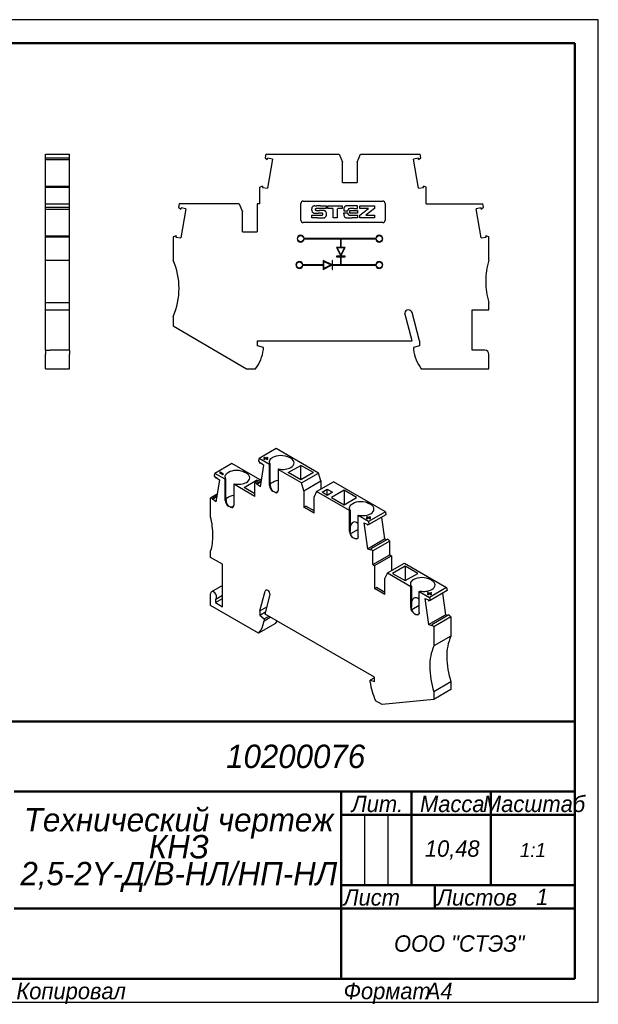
# Model space of a CAD drawing. Header units: millimetres. Extents: x 0 to 297, y 0 to 210.
# Tile 2 of 2: x 173 to 297, y 0 to 210. Entities that reach past the tile are written whole.
import ezdxf

# ---------------------------------------------------------------- set-up
doc = ezdxf.new("R2010")
doc.units = ezdxf.units.MM

# ---------------------------------------------------------------- blocks, each defined once
blk = doc.blocks.new('_FR1Страница_1')
at = {"color": 7, "linetype": 'Continuous', "lineweight": 25}
for p, q in [((297, 210), (0, 210)), ((297, 0), (297, 210)), ((247, 40), (247, 25)), ((252, 40), (252, 25)), ((242, 20), (292, 20)), ((262, 20), (262, 20)), ((0, 0), (297, 0))]:
    blk.add_line(p, q, dxfattribs=at)
at = {"color": 7, "linetype": 'Continuous', "lineweight": 50}
for p, q in [((20, 205), (292, 205)), ((292, 205), (292, 5)), ((107, 60), (292, 60)), ((172, 45), (292, 45)), ((242, 45), (242, 5)), ((257, 45), (257, 25)), ((274, 45), (274, 25)), ((242, 40), (292, 40)), ((242, 25), (292, 25)), ((262, 25), (262, 20)), ((172, 20), (292, 20)), ((292, 5), (20, 5))]:
    blk.add_line(p, q, dxfattribs=at)
at = {"color": 7}
for s, insert, char_height, width, attachment_point in [('\\pl0.5;{\\fT-FLEX Type A|b0|i1;\\l\\C250;10200076 \\P}', (232, 52.5), 5, 122.5, 5), ('\\pl0.5;{\\fT-FLEX Type A|b0|i1;\\l\\C250;Масштаб\\P}', (283, 44.125), 3.5, 19.75, 2), ('\\pl0.5;{\\fT-FLEX Type A|b0|i1;\\l\\C250;Лит.\\P}', (249.5, 44.125), 3.5, 16.75, 2), ('\\pl0.5;{\\fT-FLEX Type A|b0|i1;\\l\\C250;Масса\\P}', (265.5, 44.125), 3.5, 18.75, 2), ('\\pl0.5;{\\fT-FLEX Type A|b0|i1;\\l\\C250;10,48\\P}', (265.5, 32.5), 3.5, 18.75, 5), ('{\\fT-FLEX Type A|b0|i1;\\l\\C250;1:1\\P}', (283, 32.5), 3, 19.5, 5), ('\\pl0.5;{\\fT-FLEX Type A|b0|i1;\\l\\C250;\\H0.857143x;\\P}', (283, 32.5), 3.5, 19.75, 5), ('\\pl0.5;{\\fT-FLEX Type A|b0|i1;\\l\\C250;Лист\\P}', (242, 24.125), 3.5, 11.75, 1), ('\\pl0.5;{\\fT-FLEX Type A|b0|i1;\\l\\C250;\\H0.857143x;\\P}', (257, 24.125), 3.5, 11.75, 2), ('\\pl0.5;{\\fT-FLEX Type A|b0|i1;\\l\\C250;Листов\\P}', (262, 24.125), 3.5, 17.75, 1), ('{\\fT-FLEX Type A|b0|i1;\\l\\C250;1\\P}', (285, 22.5), 3.5, 15.75, 5), ('\\pl0.5;{\\fT-FLEX Type A|b0|i1;\\l\\C250;\\H0.857143x;\\P}', (285, 24.125), 3.5, 15.75, 2), ('{\\fT-FLEX Type A|b0|i1;\\l\\C250;\\P}', (257, 22.5), 3.5, 11.75, 5), ('{\\fT-FLEX Type A|b0|i1;\\l\\C250;}', (207, 20), 3, 71.5, 5), ('\\pl0.5;{\\fT-FLEX Type A|b0|i1;\\l\\C250;ООО "СТЭЗ"\\P}', (267, 12.5), 3.5, 51.75, 5), ('\\pl0.5;{\\fT-FLEX Type A|b0|i1;\\l\\C250;Копировал\\P}', (172, 4.125), 3.5, 23.566, 1), ('\\pl0.5;{\\fT-FLEX Type A|b0|i1;\\l\\C250;\\P}', (193.816, 4.125), 3.5, 40.967, 1), ('\\pl0.5;{\\fT-FLEX Type A|b0|i1;\\l\\C250;Формат\\P}', (242, 4.125), 3.5, 18.675, 1), ('\\pl0.5;{\\fT-FLEX Type A|b0|i1;\\l\\C250;\\P}', (258.925, 4.125), 3.5, 9.825, 1), ('{\\fT-FLEX Type A|b0|i1;\\l\\C250;A4\\P}', (262.962, 4.125), 3.5, 9.825, 2)]:
    blk.add_mtext(s, dxfattribs=dict(at, insert=insert, char_height=char_height, width=width, attachment_point=attachment_point))
at = {"color": 7, "insert": (207, 32.5), "char_height": 5, "width": 72.5, "attachment_point": 5, "line_spacing_factor": 0.69}
blk.add_mtext('\\pl0.5;{\\fT-FLEX Type A|b0|i1;\\l\\C250;Технический чертеж КНЗ 2,5-2Y-Д/В-НЛ/НП-НЛ\\P}', dxfattribs=at)
blk = doc.blocks.new('Страница_1')
at = {"color": 7, "linetype": 'Continuous', "lineweight": 30}
for p, q in [((178.704, 181.223), (183.854, 181.223)), ((178.704, 180.496), (178.704, 181.223)), ((183.854, 180.496), (183.854, 181.223)), ((225.845, 181.223), (225.716, 180.496)), ((225.845, 181.223), (241.53, 181.223)), ((241.53, 181.223), (242.249, 179.523)), ((245.399, 179.523), (246.117, 181.223)), ((246.117, 181.223), (258.903, 181.223)), ((259.031, 180.496), (258.903, 181.223)), ((178.704, 180.496), (183.854, 180.496)), ((178.704, 180.103), (178.704, 180.496)), ((178.704, 180.103), (183.854, 180.103)), ((178.704, 174.414), (178.704, 180.099)), ((183.854, 180.103), (183.854, 180.496)), ((183.854, 174.414), (183.854, 180.099)), ((225.716, 180.496), (226.185, 180.103)), ((226.232, 180.371), (226.185, 180.103)), ((227.286, 180.185), (226.188, 173.956)), ((227.286, 180.185), (226.232, 180.371)), ((242.249, 175.223), (242.249, 179.523)), ((245.399, 179.523), (245.399, 175.223)), ((258.515, 180.371), (257.461, 180.185)), ((258.559, 173.956), (257.461, 180.185)), ((258.562, 180.103), (258.515, 180.371)), ((258.562, 180.103), (259.031, 180.496)), ((242.249, 175.223), (245.399, 175.223)), ((178.704, 174.18), (178.704, 174.41)), ((178.704, 174.41), (183.854, 174.41)), ((178.704, 170.623), (178.704, 174.18)), ((178.704, 174.18), (183.854, 174.18)), ((183.854, 174.18), (183.854, 174.41)), ((183.854, 170.623), (183.854, 174.18)), ((225.181, 174.41), (224.549, 174.18)), ((224.549, 170.623), (224.549, 174.18)), ((225.181, 174.41), (225.134, 174.142)), ((225.134, 174.142), (226.188, 173.956)), ((258.559, 173.956), (259.613, 174.142)), ((259.613, 174.142), (259.566, 174.41)), ((260.199, 174.18), (259.566, 174.41)), ((260.199, 170.623), (260.199, 174.18)), ((178.704, 169.896), (178.704, 170.623)), ((178.704, 170.623), (183.854, 170.623)), ((183.854, 169.896), (183.854, 170.623)), ((207.345, 170.623), (207.216, 169.896)), ((220.13, 170.623), (207.345, 170.623)), ((220.13, 170.623), (220.849, 168.923)), ((223.999, 170.623), (223.999, 164.623)), ((224.549, 170.623), (223.999, 170.623)), ((233.373, 167.121), (233.374, 170.723)), ((233.874, 171.223), (250.874, 171.223)), ((251.374, 170.723), (251.373, 167.121)), ((260.199, 170.623), (272.303, 170.623)), ((272.431, 169.896), (272.303, 170.623)), ((178.704, 169.503), (178.704, 169.896)), ((178.704, 169.896), (183.854, 169.896)), ((178.704, 169.503), (183.854, 169.503)), ((178.704, 163.814), (178.704, 169.499)), ((183.854, 169.503), (183.854, 169.896)), ((183.854, 163.814), (183.854, 169.499)), ((207.216, 169.896), (207.685, 169.503)), ((207.732, 169.771), (207.685, 169.503)), ((208.786, 169.585), (207.688, 163.356)), ((208.786, 169.585), (207.732, 169.771)), ((220.849, 164.623), (220.849, 168.923)), ((236.341, 170.22), (236.691, 170.221)), ((237.95, 168.628), (237.148, 168.631)), ((237.543, 170.222), (238.74, 170.223)), ((238.74, 169.617), (237.648, 169.615)), ((237.98, 168.613), (237.95, 168.628)), ((238.74, 170.223), (238.74, 169.617)), ((239.131, 169.616), (239.131, 170.223)), ((239.131, 170.223), (242.223, 170.223)), ((239.609, 169.616), (239.131, 169.616)), ((240.283, 167.621), (240.283, 168.509)), ((241.151, 168.55), (241.151, 167.621)), ((242.223, 169.617), (241.741, 169.615)), ((242.223, 170.223), (242.223, 169.617)), ((242.553, 169.365), (242.55, 169.129)), ((242.55, 169.129), (242.681, 169.125)), ((242.55, 168.705), (243.411, 168.705)), ((242.553, 168.481), (242.55, 168.705)), ((243.112, 169.121), (243.41, 169.121)), ((243.41, 169.121), (243.414, 169.196)), ((243.411, 168.705), (243.414, 168.645)), ((243.838, 168.637), (243.842, 168.833)), ((245.451, 168.637), (243.838, 168.637)), ((243.846, 169.195), (245.451, 169.195)), ((243.846, 169.112), (243.846, 169.195)), ((245.451, 170.223), (244.334, 170.223)), ((244.668, 169.616), (245.451, 169.616)), ((245.451, 169.616), (245.451, 170.223)), ((245.451, 169.195), (245.451, 168.637)), ((246.002, 169.616), (246.002, 170.223)), ((246.002, 170.223), (249.125, 170.223)), ((246.925, 169.616), (246.002, 169.616)), ((246.002, 168.238), (246.925, 168.923)), ((249.122, 169.607), (247.276, 168.238)), ((247.846, 169.613), (247.577, 169.615)), ((247.577, 169.407), (247.847, 169.609)), ((249.125, 170.223), (249.122, 169.607)), ((271.915, 169.771), (270.861, 169.585)), ((271.959, 163.356), (270.861, 169.585)), ((271.962, 169.503), (271.915, 169.771)), ((271.962, 169.503), (272.431, 169.896)), ((250.873, 166.621), (233.873, 166.621)), ((235.711, 168.234), (237.944, 168.238)), ((235.711, 167.621), (235.711, 168.234)), ((236.896, 167.621), (235.711, 167.621)), ((237.944, 168.238), (237.98, 168.255)), ((241.151, 167.621), (240.283, 167.621)), ((245.451, 167.621), (244.367, 167.621)), ((244.597, 168.236), (245.451, 168.234)), ((245.451, 168.234), (245.451, 167.621)), ((246.002, 167.621), (246.002, 168.238)), ((249.125, 167.621), (246.002, 167.621)), ((247.276, 168.238), (249.125, 168.234)), ((249.125, 168.234), (249.125, 167.621)), ((220.849, 164.623), (223.999, 164.623)), ((178.704, 163.81), (183.854, 163.81)), ((178.704, 163.58), (178.704, 163.81)), ((178.704, 163.58), (183.854, 163.58)), ((178.704, 158.573), (178.704, 163.58)), ((183.854, 163.58), (183.854, 163.81)), ((183.854, 158.573), (183.854, 163.58)), ((206.681, 163.81), (206.049, 163.58)), ((206.049, 163.58), (206.049, 158.573)), ((206.681, 163.81), (206.634, 163.542)), ((206.634, 163.542), (207.688, 163.356)), ((249.375, 163.241), (234.062, 163.241)), ((234.062, 163.141), (241.862, 163.141)), ((241.862, 163.141), (241.862, 161.316)), ((241.962, 163.141), (249.375, 163.141)), ((241.962, 161.316), (241.962, 163.141)), ((271.959, 163.356), (273.013, 163.542)), ((273.599, 163.58), (272.966, 163.81)), ((273.013, 163.542), (272.966, 163.81)), ((273.599, 158.573), (273.599, 163.58)), ((240.974, 161.316), (241.839, 159.586)), ((241.862, 161.316), (240.974, 161.316)), ((242.687, 161.216), (241.136, 161.216)), ((241.136, 161.216), (241.912, 159.665)), ((241.912, 159.665), (242.687, 161.216)), ((242.849, 161.316), (241.962, 161.316)), ((241.984, 159.586), (242.849, 161.316)), ((178.704, 154.073), (178.704, 158.573)), ((178.704, 158.573), (183.854, 158.573)), ((183.854, 154.073), (183.854, 158.573)), ((238.162, 158.503), (238.162, 157.616)), ((239.892, 157.638), (238.162, 158.503)), ((238.262, 156.79), (238.262, 158.342)), ((238.262, 158.342), (239.813, 157.566)), ((240.037, 158.503), (240.037, 157.728)), ((240.137, 158.503), (240.037, 158.503)), ((240.137, 157.616), (240.137, 158.503)), ((241.75, 159.441), (240.974, 159.441)), ((240.974, 159.441), (240.974, 159.341)), ((240.974, 159.341), (241.862, 159.341)), ((241.862, 159.341), (241.862, 157.616)), ((241.962, 159.341), (242.849, 159.341)), ((241.962, 157.616), (241.962, 159.341)), ((242.849, 159.441), (242.073, 159.441)), ((242.849, 159.341), (242.849, 159.441)), ((238.162, 157.616), (233.812, 157.616)), ((233.812, 157.516), (238.162, 157.516)), ((238.162, 157.516), (238.162, 156.628)), ((238.162, 156.628), (239.892, 157.494)), ((239.813, 157.566), (238.262, 156.79)), ((240.037, 157.404), (240.037, 156.628)), ((240.037, 156.628), (240.137, 156.628)), ((241.862, 157.616), (240.137, 157.616)), ((240.137, 157.516), (249.375, 157.516)), ((240.137, 156.628), (240.137, 157.516)), ((249.375, 157.616), (241.962, 157.616)), ((178.704, 149.573), (178.704, 154.073)), ((183.854, 149.573), (183.854, 154.073)), ((178.704, 149.573), (183.854, 149.573)), ((178.704, 147.973), (178.704, 149.573)), ((183.854, 147.973), (183.854, 149.573)), ((273.599, 147.973), (273.599, 149.573)), ((178.704, 139.373), (178.704, 147.973)), ((178.704, 147.973), (183.854, 147.973)), ((183.854, 139.378), (183.854, 147.973)), ((258.749, 141.373), (257.139, 147.38)), ((269.999, 147.973), (273.599, 147.973)), ((269.999, 139.373), (269.999, 147.973)), ((206.049, 146.573), (206.049, 144.573)), ((257.149, 141.373), (255.571, 147.261)), ((206.049, 144.573), (221.704, 135.373)), ((224.049, 140.273), (224.049, 141.373)), ((224.049, 141.373), (257.149, 141.373)), ((258.749, 141.373), (258.749, 140.273)), ((178.704, 139.373), (178.704, 138.473)), ((178.704, 139.373), (179.704, 139.373)), ((183.854, 139.373), (179.706, 139.373)), ((183.854, 139.373), (183.854, 138.473)), ((225.349, 139.925), (224.049, 140.273)), ((225.349, 139.473), (225.349, 139.925)), ((258.749, 140.273), (257.449, 139.925)), ((257.449, 139.925), (257.449, 139.473)), ((272.699, 139.373), (269.999, 139.373)), ((178.704, 135.373), (178.704, 138.473)), ((183.854, 135.373), (183.854, 138.473)), ((273.599, 135.373), (273.599, 138.473)), ((178.704, 135.373), (183.854, 135.373)), ((221.704, 135.373), (223.69, 135.373)), ((259.107, 135.373), (273.599, 135.373)), ((228.093, 118.313), (224.452, 116.211)), ((237.134, 113.093), (228.093, 118.313)), ((224.361, 115.669), (224.452, 116.211)), ((226.664, 114.933), (224.452, 116.211)), ((225.442, 116.374), (225.583, 116.455)), ((225.724, 116.211), (225.442, 116.374)), ((225.442, 116.047), (225.724, 116.211)), ((225.583, 115.966), (225.442, 116.047)), ((225.512, 116.333), (225.583, 116.374)), ((225.512, 116.006), (225.724, 116.129)), ((225.583, 116.455), (225.866, 116.292)), ((225.583, 116.374), (225.583, 116.455)), ((225.583, 116.374), (225.866, 116.211)), ((225.866, 116.129), (225.583, 115.966)), ((225.724, 116.129), (225.724, 116.211)), ((225.866, 116.292), (226.149, 116.455)), ((225.866, 116.211), (226.149, 116.374)), ((225.866, 116.211), (225.866, 116.292)), ((226.149, 115.966), (225.866, 116.129)), ((226.29, 116.374), (226.007, 116.211)), ((226.007, 116.129), (226.007, 116.211)), ((226.007, 116.211), (226.29, 116.047)), ((226.007, 116.129), (226.219, 116.006)), ((226.149, 116.455), (226.29, 116.374)), ((226.149, 116.374), (226.149, 116.455)), ((226.149, 116.374), (226.219, 116.333)), ((226.29, 116.047), (226.149, 115.966)), ((231.19, 116.239), (230.765, 116.484)), ((218.618, 115.129), (214.976, 113.026)), ((224.662, 111.639), (218.618, 115.129)), ((224.692, 115.156), (224.361, 115.669)), ((224.692, 115.156), (224.726, 115.356)), ((224.859, 115.252), (224.692, 115.156)), ((224.694, 110.137), (225.471, 114.774)), ((224.726, 115.356), (225.471, 114.774)), ((226.818, 115.022), (226.664, 114.933)), ((226.664, 110.442), (226.664, 114.933)), ((226.818, 110.531), (226.818, 115.022)), ((228.503, 113.872), (228.657, 113.961)), ((228.503, 113.872), (228.503, 109.381)), ((233.492, 110.991), (228.503, 113.872)), ((230.677, 113.188), (233.364, 114.739)), ((236.051, 113.188), (233.364, 114.739)), ((233.364, 111.636), (233.364, 114.739)), ((214.886, 112.485), (214.976, 113.026)), ((215.217, 111.972), (214.886, 112.485)), ((217.189, 111.749), (214.976, 113.026)), ((215.217, 111.972), (215.251, 112.172)), ((215.383, 112.068), (215.217, 111.972)), ((215.219, 106.952), (215.996, 111.59)), ((215.251, 112.172), (215.996, 111.59)), ((216.108, 113.271), (215.966, 113.189)), ((215.966, 113.189), (216.673, 112.781)), ((216.108, 113.189), (216.037, 113.149)), ((216.815, 112.863), (216.108, 113.271)), ((216.108, 113.189), (216.108, 113.271)), ((216.744, 112.822), (216.108, 113.189)), ((216.673, 112.781), (216.815, 112.863)), ((217.343, 111.838), (217.189, 111.749)), ((217.189, 107.258), (217.189, 111.749)), ((217.343, 107.347), (217.343, 111.838)), ((221.202, 110.003), (223.889, 111.555)), ((221.714, 113.055), (221.29, 113.3)), ((224.976, 111.821), (223.535, 110.988)), ((223.889, 111.193), (223.889, 111.555)), ((224.202, 111.374), (223.889, 111.555)), ((233.364, 111.636), (230.677, 113.188)), ((236.051, 113.188), (233.364, 111.636)), ((233.492, 110.991), (237.134, 113.093)), ((237.642, 111.412), (237.134, 113.093)), ((219.027, 110.687), (219.182, 110.776)), ((223.535, 108.085), (219.027, 110.687)), ((219.027, 110.687), (219.027, 106.197)), ((223.535, 108.656), (221.202, 110.003)), ((223.535, 110.988), (223.983, 110.918)), ((223.535, 108.085), (223.535, 110.988)), ((223.949, 110.719), (224.882, 111.257)), ((223.949, 110.719), (223.983, 110.918)), ((224.694, 110.137), (223.949, 110.719)), ((224.915, 111.457), (223.983, 110.918)), ((234, 109.309), (233.492, 110.991)), ((234, 109.309), (237.642, 111.412)), ((236.736, 109.118), (240.377, 111.221)), ((237.642, 111.412), (237.642, 109.641)), ((237.886, 108.983), (239.021, 109.638)), ((239.021, 109.638), (240.156, 108.983)), ((239.021, 108.328), (239.021, 109.638)), ((251.469, 104.817), (240.377, 111.221)), ((215.501, 108.636), (214.06, 107.804)), ((214.06, 107.804), (214.507, 107.734)), ((214.06, 103.716), (214.06, 107.804)), ((214.474, 107.534), (215.407, 108.073)), ((214.474, 107.534), (214.507, 107.734)), ((215.219, 106.952), (214.474, 107.534)), ((215.44, 108.272), (214.507, 107.734)), ((227.796, 108.973), (227.371, 109.218)), ((234, 109.309), (234, 105.799)), ((236.736, 109.118), (236.228, 108.023)), ((236.228, 104.513), (236.228, 108.023)), ((243.776, 105.053), (236.736, 109.118)), ((239.021, 108.328), (237.886, 108.983)), ((240.156, 108.983), (239.021, 108.328)), ((242.592, 109.412), (239.905, 107.86)), ((239.905, 107.86), (242.592, 106.309)), ((245.279, 107.86), (242.592, 109.412)), ((242.592, 109.412), (242.592, 106.312)), ((242.592, 106.309), (245.279, 107.86)), ((218.32, 105.788), (217.896, 106.033)), ((234, 105.799), (234.407, 106.033)), ((236.228, 104.513), (234, 105.799)), ((236.228, 104.982), (234.407, 106.033)), ((248.302, 106.36), (247.877, 106.605)), ((243.93, 105.143), (243.776, 105.053)), ((243.776, 100.563), (243.776, 105.053)), ((243.93, 105.143), (243.93, 100.652)), ((245.615, 103.992), (245.769, 104.081)), ((245.615, 99.501), (245.615, 103.992)), ((247.827, 102.715), (245.615, 103.992)), ((247.403, 103.694), (247.544, 103.776)), ((247.686, 103.531), (247.403, 103.694)), ((247.403, 103.368), (247.686, 103.531)), ((247.544, 103.286), (247.403, 103.368)), ((247.474, 103.654), (247.544, 103.694)), ((247.474, 103.327), (247.686, 103.449)), ((247.544, 103.694), (247.544, 103.776)), ((247.544, 103.776), (247.827, 103.613)), ((247.544, 103.694), (247.827, 103.531)), ((247.827, 103.449), (247.544, 103.286)), ((247.686, 103.449), (247.686, 103.531)), ((251.469, 104.817), (247.827, 102.715)), ((247.827, 103.613), (248.11, 103.776)), ((247.827, 103.531), (248.11, 103.694)), ((247.827, 103.531), (247.827, 103.613)), ((248.11, 103.286), (247.827, 103.449)), ((251.559, 104.171), (247.918, 102.068)), ((248.251, 103.694), (247.969, 103.531)), ((247.969, 103.449), (247.969, 103.531)), ((247.969, 103.531), (248.251, 103.368)), ((247.969, 103.449), (248.181, 103.327)), ((248.11, 103.776), (248.251, 103.694)), ((248.11, 103.694), (248.11, 103.776)), ((248.11, 103.694), (248.181, 103.654)), ((248.251, 103.368), (248.11, 103.286)), ((250.583, 103.607), (251.226, 99.024)), ((251.469, 104.817), (251.559, 104.171)), ((246.808, 102.455), (247.584, 96.921)), ((246.808, 102.455), (247.553, 102.177)), ((247.553, 102.177), (247.586, 101.939)), ((247.918, 102.068), (247.586, 101.939)), ((247.827, 102.715), (247.918, 102.068)), ((245.615, 101.015), (244.012, 100.09)), ((244.483, 99.338), (244.908, 99.093)), ((247.584, 96.921), (251.226, 99.024)), ((251.938, 98.983), (248.296, 96.881)), ((251.7, 98.846), (251.226, 99.024)), ((251.938, 98.983), (252.385, 98.537)), ((248.33, 96.643), (247.584, 96.921)), ((248.296, 96.881), (248.33, 96.643)), ((248.296, 96.881), (248.744, 96.434)), ((252.385, 98.537), (248.744, 96.434)), ((252.385, 95.633), (252.385, 98.537)), ((214.06, 95.062), (214.06, 96.368)), ((216.606, 93.592), (214.06, 95.062)), ((248.744, 93.531), (248.744, 96.434)), ((248.744, 93.531), (252.385, 95.633)), ((249.132, 93.306), (252.774, 95.409)), ((252.385, 95.633), (252.774, 95.409)), ((252.774, 95.409), (252.774, 92.25)), ((216.606, 84.529), (216.606, 93.592)), ((248.744, 93.531), (249.132, 93.306)), ((249.132, 93.306), (249.132, 88.407)), ((251.868, 91.727), (255.51, 93.829)), ((255.673, 93.204), (252.986, 91.653)), ((255.51, 93.829), (264.55, 88.61)), ((255.673, 93.204), (255.673, 90.101)), ((258.36, 91.653), (255.673, 93.204)), ((251.868, 91.727), (251.36, 90.632)), ((251.36, 87.121), (251.36, 90.632)), ((251.868, 91.727), (256.858, 88.846)), ((252.986, 91.653), (255.673, 90.101)), ((255.673, 90.101), (258.36, 91.653)), ((216.606, 89.079), (214.246, 87.717)), ((249.132, 88.407), (249.539, 88.642)), ((251.36, 87.121), (249.132, 88.407)), ((251.36, 87.591), (249.539, 88.642)), ((257.012, 88.935), (256.858, 88.846)), ((256.858, 84.355), (256.858, 88.846)), ((257.012, 88.935), (257.012, 84.444)), ((264.55, 88.61), (260.909, 86.507)), ((261.383, 90.152), (260.959, 90.397)), ((264.55, 88.61), (264.641, 87.963)), ((214.06, 84.774), (214.06, 87.305)), ((215.146, 86.158), (216.606, 87.001)), ((224.561, 83.61), (225.699, 87.858)), ((225.692, 82.957), (226.807, 87.12)), ((258.696, 87.785), (258.85, 87.874)), ((258.696, 83.294), (258.696, 87.785)), ((258.696, 87.785), (260.909, 86.507)), ((260.484, 87.487), (260.626, 87.569)), ((260.767, 87.324), (260.484, 87.487)), ((260.484, 87.16), (260.767, 87.324)), ((260.626, 87.079), (260.484, 87.16)), ((260.555, 87.446), (260.626, 87.487)), ((260.555, 87.12), (260.767, 87.242)), ((260.626, 87.487), (260.626, 87.569)), ((260.626, 87.569), (260.909, 87.405)), ((260.626, 87.487), (260.909, 87.324)), ((260.909, 87.242), (260.626, 87.079)), ((260.767, 87.242), (260.767, 87.324)), ((260.909, 87.405), (261.191, 87.569)), ((260.909, 87.324), (261.191, 87.487)), ((260.909, 87.324), (260.909, 87.405)), ((261.191, 87.079), (260.909, 87.242)), ((260.909, 86.507), (260.999, 85.861)), ((264.641, 87.963), (260.999, 85.861)), ((261.333, 87.487), (261.05, 87.324)), ((261.05, 87.242), (261.05, 87.324)), ((261.05, 87.324), (261.333, 87.16)), ((261.05, 87.242), (261.262, 87.12)), ((261.191, 87.569), (261.333, 87.487)), ((261.191, 87.487), (261.191, 87.569)), ((261.191, 87.487), (261.262, 87.446)), ((261.333, 87.16), (261.191, 87.079)), ((263.664, 87.4), (264.308, 82.816)), ((224.307, 78.858), (214.06, 84.774)), ((215.121, 85.386), (216.606, 86.243)), ((215.121, 86.145), (215.121, 85.386)), ((215.121, 85.386), (216.606, 84.529)), ((224.561, 83.61), (226.106, 84.503)), ((258.696, 84.808), (257.094, 83.883)), ((259.889, 86.248), (260.634, 85.969)), ((259.889, 86.248), (260.666, 80.714)), ((260.634, 85.969), (260.668, 85.731)), ((260.999, 85.861), (260.668, 85.731)), ((224.561, 83.61), (224.561, 82.712)), ((224.561, 82.712), (225.821, 83.44)), ((224.561, 82.712), (225.48, 81.897)), ((225.48, 81.897), (226.504, 82.488)), ((225.48, 81.528), (226.823, 82.304)), ((249.097, 69.444), (225.692, 82.957)), ((257.565, 83.131), (257.989, 82.886)), ((260.666, 80.714), (264.308, 82.816)), ((265.019, 82.776), (261.378, 80.673)), ((265.467, 82.329), (261.825, 80.227)), ((264.782, 82.639), (264.308, 82.816)), ((265.019, 82.776), (265.467, 82.329)), ((265.467, 82.329), (265.467, 78.242)), ((227.948, 80.96), (224.307, 78.858)), ((225.48, 81.897), (225.48, 81.528)), ((261.411, 80.435), (260.666, 80.714)), ((261.378, 80.673), (261.825, 80.227)), ((261.378, 80.673), (261.411, 80.435)), ((261.825, 80.227), (261.825, 76.139)), ((265.467, 78.242), (261.825, 76.139)), ((249.097, 69.323), (248.178, 68.792)), ((248.178, 68.423), (248.178, 68.792)), ((248.178, 68.792), (249.097, 68.546)), ((249.097, 68.546), (249.097, 69.444)), ((265.467, 68.444), (261.825, 66.341)), ((265.467, 68.444), (265.467, 66.811)), ((265.467, 66.811), (261.825, 64.708)), ((261.825, 66.341), (261.825, 64.708)), ((250.755, 63.588), (249.351, 64.399)), ((261.825, 64.708), (250.755, 63.588))]:
    blk.add_line(p, q, dxfattribs=at)
at = {"color": 7, "lineweight": 30, "flags": 128}
for points in [[(226.818, 115.022), (226.723, 115.212), (226.674, 115.407), (226.675, 115.605), (226.724, 115.8), (226.82, 115.99), (226.962, 116.169), (227.147, 116.335), (227.371, 116.484)], [(227.371, 116.484), (227.735, 116.657), (228.15, 116.785), (228.6, 116.864), (229.068, 116.89), (229.537, 116.864), (229.987, 116.785), (230.402, 116.657), (230.765, 116.484)], [(231.19, 114.28), (231.488, 114.49), (231.71, 114.729), (231.846, 114.989), (231.893, 115.26), (231.846, 115.53), (231.71, 115.79), (231.488, 116.03), (231.19, 116.239)], [(217.896, 113.3), (218.26, 113.472), (218.675, 113.6), (219.125, 113.679), (219.593, 113.706), (220.061, 113.679), (220.512, 113.6), (220.926, 113.472), (221.29, 113.3)], [(228.657, 113.961), (228.985, 113.905), (229.324, 113.877), (229.666, 113.878), (230.004, 113.906), (230.332, 113.962), (230.644, 114.044), (230.931, 114.151), (231.19, 114.28)], [(217.343, 111.838), (217.247, 112.027), (217.199, 112.223), (217.199, 112.42), (217.248, 112.616), (217.345, 112.805), (217.487, 112.985), (217.672, 113.151), (217.896, 113.3)], [(221.714, 111.096), (222.013, 111.306), (222.235, 111.545), (222.371, 111.805), (222.417, 112.075), (222.371, 112.346), (222.235, 112.606), (222.013, 112.845), (221.714, 113.055)], [(219.182, 110.776), (219.51, 110.721), (219.849, 110.693), (220.191, 110.693), (220.529, 110.722), (220.857, 110.777), (221.168, 110.859), (221.456, 110.966), (221.714, 111.096)], [(226.664, 110.442), (226.718, 110.099), (226.871, 109.745), (227.101, 109.436), (227.371, 109.218)], [(226.818, 110.666), (226.851, 110.728), (227.073, 110.967), (227.371, 111.177)], [(226.818, 110.531), (226.826, 110.359), (226.849, 110.172), (226.946, 109.789), (227.121, 109.451), (227.238, 109.317), (227.371, 109.218)], [(227.371, 111.177), (227.735, 111.35), (228.15, 111.478), (228.503, 111.539)], [(217.343, 107.481), (217.376, 107.543), (217.598, 107.783), (217.896, 107.993)], [(217.343, 107.347), (217.351, 107.175), (217.374, 106.987), (217.471, 106.605), (217.645, 106.266), (217.762, 106.133), (217.896, 106.033)], [(217.896, 107.993), (218.26, 108.165), (218.675, 108.293), (219.027, 108.355)], [(227.796, 108.973), (228.066, 108.879), (228.296, 108.923), (228.449, 109.1), (228.503, 109.381)], [(227.884, 108.965), (227.827, 108.959)], [(217.189, 107.258), (217.243, 106.914), (217.396, 106.561), (217.625, 106.252), (217.896, 106.033)], [(217.943, 106.006), (217.912, 106.027), (217.702, 106.212)], [(218.727, 105.851), (218.56, 105.787), (218.407, 105.781), (218.28, 105.812)], [(218.32, 105.788), (218.591, 105.694), (218.82, 105.739), (218.974, 105.915), (219.027, 106.197)], [(219.011, 106.111), (218.893, 105.979), (218.727, 105.851)], [(243.93, 105.143), (243.835, 105.332), (243.786, 105.528), (243.787, 105.725), (243.836, 105.921), (243.932, 106.11), (244.074, 106.29), (244.259, 106.456), (244.483, 106.605)], [(244.483, 106.605), (244.847, 106.777), (245.262, 106.905), (245.712, 106.984), (246.18, 107.011), (246.649, 106.984), (247.099, 106.905), (247.514, 106.777), (247.877, 106.605)], [(248.302, 104.4), (248.6, 104.61), (248.822, 104.85), (248.958, 105.11), (249.005, 105.38), (248.958, 105.65), (248.822, 105.91), (248.6, 106.15), (248.302, 106.36)], [(245.769, 104.081), (246.097, 104.026), (246.436, 103.998), (246.778, 103.998), (247.116, 104.026), (247.444, 104.082), (247.755, 104.164), (248.043, 104.271), (248.302, 104.4)], [(244.483, 102.545), (244.327, 102.425), (244.186, 102.255), (244.063, 102.035), (243.961, 101.767), (243.93, 101.642)], [(245.615, 102.292), (245.571, 102.331), (245.268, 102.522), (245.051, 102.605), (244.846, 102.636), (244.656, 102.615), (244.483, 102.545)], [(243.776, 100.563), (243.83, 100.219), (243.983, 99.866), (244.213, 99.556), (244.483, 99.338)], [(244.483, 99.338), (244.35, 99.438), (244.233, 99.571), (244.058, 99.91), (243.961, 100.292), (243.938, 100.479), (243.93, 100.652)], [(244.304, 99.489), (244.286, 99.522), (244.059, 99.966)], [(245.615, 99.501), (245.561, 99.22), (245.408, 99.044), (245.178, 98.999), (244.908, 99.093)], [(257.565, 90.397), (257.928, 90.57), (258.343, 90.698), (258.794, 90.777), (259.262, 90.803), (259.73, 90.777), (260.18, 90.698), (260.595, 90.57), (260.959, 90.397)], [(257.012, 88.935), (256.916, 89.125), (256.868, 89.32), (256.868, 89.518), (256.917, 89.713), (257.014, 89.902), (257.156, 90.082), (257.341, 90.248), (257.565, 90.397)], [(261.383, 88.193), (261.682, 88.403), (261.903, 88.642), (262.04, 88.902), (262.086, 89.173), (262.04, 89.443), (261.903, 89.703), (261.682, 89.942), (261.383, 90.152)], [(215.333, 86.57), (215.284, 86.879), (215.146, 87.197), (214.94, 87.476), (214.696, 87.672), (214.453, 87.757), (214.246, 87.717), (214.108, 87.558), (214.06, 87.305)], [(215.121, 86.145), (215.21, 86.207), (215.277, 86.302), (215.319, 86.425), (215.333, 86.57)], [(226.807, 87.12), (226.753, 87.368), (226.638, 87.616), (226.477, 87.835), (226.288, 88), (226.094, 88.09), (225.918, 88.095), (225.781, 88.015), (225.699, 87.858)], [(257.565, 86.337), (257.408, 86.218), (257.267, 86.048), (257.144, 85.828), (257.042, 85.56), (257.012, 85.434)], [(258.696, 86.085), (258.653, 86.124), (258.349, 86.315), (258.132, 86.398), (257.927, 86.429), (257.737, 86.408), (257.565, 86.337)], [(258.85, 87.874), (259.179, 87.818), (259.517, 87.79), (259.859, 87.791), (260.198, 87.819), (260.526, 87.875), (260.837, 87.957), (261.125, 88.064), (261.383, 88.193)], [(256.858, 84.355), (256.911, 84.012), (257.065, 83.658), (257.294, 83.349), (257.565, 83.131)], [(257.565, 83.131), (257.431, 83.23), (257.314, 83.364), (257.14, 83.702), (257.043, 84.085), (257.02, 84.272), (257.012, 84.444)], [(257.386, 83.282), (257.367, 83.315), (257.14, 83.759)], [(258.696, 83.294), (258.642, 83.012), (258.489, 82.836), (258.26, 82.792), (257.989, 82.886)], [(224.307, 78.858), (224.726, 79.387), (225.064, 80.014), (225.317, 80.731), (225.48, 81.528)], [(227.948, 80.96), (228.326, 81.436)]]:
    blk.add_lwpolyline(points, dxfattribs=at)
at = {"color": 7, "linetype": 'Continuous', "lineweight": 30}
for centre in [(233.314, 163.191), (250.124, 163.191), (233.064, 157.566), (250.124, 157.566)]:
    blk.add_circle(centre, 0.65, dxfattribs=at)
for centre, radius, start, end in [((233.874, 170.723), 0.5, 90, 179.99944), ((250.874, 170.723), 0.5, 359.99944, 90), ((237.869, 169.437), 2.199, 177.35763, 180.37741), ((237.868, 169.437), 2.198, 180.37743, 183.39537), ((236.415, 169.504), 0.743, 170.5774, 177.35764), ((236.404, 169.35), 0.731, 183.39545, 190.25514), ((236.642, 169.466), 0.973, 158.55948, 170.57736), ((236.607, 169.386), 0.937, 190.25512, 203.09701), ((236.299, 169.6), 0.605, 141.41013, 158.55945), ((236.29, 169.251), 0.593, 203.09691, 221.19651), ((236.26, 169.632), 0.555, 123.38228, 141.41013), ((236.261, 169.226), 0.555, 221.19645, 239.99623), ((236.347, 169.5), 0.712, 108.43356, 123.38233), ((236.356, 169.39), 0.743, 239.99625, 255.09564), ((236.287, 169.678), 0.525, 103.77128, 108.4336), ((236.623, 168.309), 1.935, 102.00457, 103.77131), ((236.414, 169.607), 0.968, 255.09571, 261.53475), ((236.623, 168.308), 1.935, 100.2236, 102.00454), ((236.423, 169.668), 1.03, 261.53483, 267.68372), ((236.388, 169.613), 0.61, 96.01097, 100.22357), ((236.342, 170.049), 0.172, 90.16124, 96.01101), ((236.599, 174.022), 5.387, 267.68376, 269.64369), ((237.088, 169.429), 0.655, 175.19487, 179.91354), ((238.323, 169.428), 1.89, 179.91354, 181.23133), ((236.583, 169.39), 0.15, 181.23129, 189.64769), ((236.57, 169.473), 0.136, 160.05919, 175.19486), ((236.511, 169.378), 0.0769, 189.6477, 202.84961), ((236.637, 169.431), 0.214, 202.84965, 208.9999), ((236.532, 169.487), 0.0954, 141.09954, 160.05912), ((236.62, 169.421), 0.194, 208.99997, 217.32574), ((236.621, 169.415), 0.209, 130.56225, 141.09954), ((236.562, 169.377), 0.121, 217.32578, 229.20058), ((236.565, 169.381), 0.126, 229.20059, 240.76657), ((236.557, 169.49), 0.111, 99.75672, 130.56228), ((236.616, 169.472), 0.23, 240.76653, 248.15902), ((236.565, 169.344), 0.0923, 248.15902, 268.2694), ((236.66, 168.892), 0.717, 91.99268, 99.75672), ((236.822, 177.861), 8.614, 268.2694, 269.05985), ((238.531, 484.731), 316.103, 269.64371, 269.74937), ((236.849, 163.464), 6.149, 90.15267, 91.99274), ((236.979, 187.429), 18.183, 269.0599, 269.7), ((237.607, -170.718), 340.941, 90.0881, 90.15387), ((239.044, -659.896), 829.512, 90.096367, 90.152746), ((239.235, 618.422), 449.182, 269.70006, 269.76263), ((238.082, -480.369), 650.592, 90.047461, 90.088027), ((235.827, -204.371), 373.619, 89.67053, 89.76266), ((237.947, 164.335), 4.906, 87.62955, 89.6706), ((237.915, 168.481), 0.147, 44.77004, 63.78151), ((237.919, 168.486), 0.141, 25.09613, 44.77001), ((237.875, 168.465), 0.19, 8.55994, 25.09608), ((237.647, 168.431), 0.42, 350.83995, 359.4399), ((237.647, 168.431), 0.421, 359.43985, 8.55996), ((238.114, 168.38), 0.858, 80.69979, 87.62955), ((238.112, 168.368), 0.87, 73.83907, 80.69968), ((238.139, 168.462), 0.773, 59.61604, 73.83896), ((238.241, 168.635), 0.571, 41.78196, 59.61597), ((238.224, 168.619), 0.595, 24.35958, 41.7819), ((237.951, 168.496), 0.894, 11.51838, 24.35957), ((237.802, 168.466), 1.047, 3.50215, 11.51846), ((237.365, 168.439), 1.484, 357.33113, 3.50222), ((239.6, 128.153), 41.463, 89.72516, 89.98711), ((239.68, 144.721), 24.895, 89.34124, 89.72512), ((239.571, 135.318), 34.298, 89.10864, 89.34126), ((240.098, 169.158), 0.454, 83.98633, 89.10864), ((240.089, 169.07), 0.543, 78.87722, 83.98624), ((240.168, 169.472), 0.133, 64.38323, 78.87713), ((240.194, 169.527), 0.0725, 43.48871, 64.38323), ((240.197, 169.529), 0.069, 21.80737, 43.48873), ((240.083, 169.484), 0.191, 3.17292, 21.80742), ((235.958, 169.255), 4.322, 1.23827, 3.17298), ((227.271, 169.067), 13.012, 0.12104, 1.2383), ((-37.815, 168.507), 278.098, 0.00031, 0.12109), ((307.249, 168.82), 66.098, 179.63319, 179.89034), ((448.3, 168.55), 207.15, 179.89027, 180.00005), ((414.875, 168.131), 173.726, 179.55463, 179.63324), ((241.317, 169.48), 0.163, 169.26162, 179.55463), ((241.407, 169.463), 0.254, 160.35591, 169.2616), ((241.249, 169.52), 0.0868, 140.50727, 160.35588), ((241.239, 169.528), 0.0735, 118.51386, 140.50727), ((241.275, 169.46), 0.151, 105.66397, 118.51384), ((241.259, 169.518), 0.0905, 91.3331, 105.66401), ((241.796, 146.434), 23.18, 91.04831, 91.33318), ((241.66, 153.895), 15.718, 90.49276, 91.0483), ((242.052, 108.296), 61.32, 90.29079, 90.4927), ((258.213, 169.157), 15.661, 178.66765, 179.24084), ((257.987, 168.66), 15.435, 180.66522, 181.10044), ((243.809, 169.492), 1.253, 175.02713, 178.66762), ((243.143, 169.55), 0.585, 168.99005, 175.02717), ((243.745, 169.433), 1.198, 165.46055, 168.99015), ((243.249, 169.562), 0.686, 148.60851, 165.46062), ((243.149, 169.623), 0.569, 129.21383, 148.60854), ((242.81, 173.248), 4.126, 268.21624, 269.18912), ((243.091, 193.085), 23.964, 269.18913, 269.45384), ((243.183, 169.581), 0.622, 110.7954, 129.21382), ((243.118, 196.005), 26.884, 269.45388, 269.72157), ((243.297, 169.281), 0.944, 97.31415, 110.7954), ((243.112, 194.632), 25.511, 269.72158, 270.00003), ((243.21, 169.958), 0.26, 90.32851, 97.31413), ((246.376, -382.254), 552.482, 90.29483, 90.32851), ((244.206, 169.16), 0.792, 170.37024, 177.33343), ((244.137, 168.684), 0.724, 183.05518, 188.97664), ((244.23, 168.698), 0.819, 188.97659, 194.37652), ((243.997, 169.195), 0.58, 161.57669, 170.37026), ((244.144, 168.676), 0.73, 194.37649, 200.01692), ((243.887, 169.231), 0.465, 151.77303, 161.57677), ((243.763, 168.537), 0.324, 200.01693, 210.37194), ((243.706, 169.329), 0.26, 136.5968, 151.77308), ((243.694, 169.34), 0.243, 121.51951, 136.59676), ((244.232, 34.348), 135.875, 90.13899, 90.29483), ((243.742, 169.261), 0.336, 109.68743, 121.51949), ((243.789, 169.131), 0.473, 99.88436, 109.68741), ((243.883, 168.593), 1.02, 94.36253, 99.88431), ((243.875, 168.692), 0.921, 90.57265, 94.36254), ((217.86, 169.376), 25.988, 358.80311, 358.9821), ((217.228, 169.388), 26.62, 358.98204, 359.15782), ((220.104, 169.345), 23.743, 359.15775, 359.33056), ((240.047, 169.112), 3.799, 359.33053, 359.99997), ((244.633, 92.906), 76.71, 90.41178, 90.57267), ((244.51, -80.368), 250.591, 90.04035, 90.1389), ((244.502, 111.127), 58.489, 90.15096, 90.41177), ((244.671, 46.938), 122.678, 90.00108, 90.15097), ((246.925, -17.877), 187.493, 89.89187, 90.00004), ((22.947, 471.032), 376.08, 306.55248, 306.61963), ((247.101, 74.967), 94.649, 89.71153, 89.8919), ((133.273, 322.585), 191.125, 306.6196, 306.73098), ((247.846, 169.612), 0.00182, 357.00361, 89.70571), ((247.844, 169.612), 0.00407, 306.73382, 357.0036), ((233.873, 167.121), 0.5, 179.99944, 270), ((236.894, 499.546), 331.925, 270.00022, 270.08799), ((237.235, 277.841), 110.22, 270.08801, 270.28763), ((236.86, 352.435), 184.815, 270.28765, 270.38139), ((237.903, 168.413), 0.176, 296.15337, 312.01178), ((237.939, 168.372), 0.121, 312.01184, 332.96932), ((237.906, 168.389), 0.158, 332.96929, 350.83997), ((238.086, 168.309), 0.684, 270.38133, 275.27021), ((238.04, 168.81), 1.187, 275.27014, 286.88093), ((238.194, 168.302), 0.657, 286.88089, 304.96204), ((238.247, 168.226), 0.564, 304.96199, 324.72483), ((238.138, 168.303), 0.698, 324.72475, 341.56592), ((238.023, 168.341), 0.819, 341.56592, 351.07294), ((237.417, 168.437), 1.432, 351.07299, 357.33112), ((245.181, 168.414), 2.628, 181.10047, 182.71298), ((243.736, 168.346), 1.18, 182.71308, 185.23995), ((243.01, 168.279), 0.451, 185.23994, 190.4202), ((243.424, 168.355), 0.873, 190.42019, 206.42958), ((243.14, 168.214), 0.555, 206.42961, 228.89751), ((243.164, 168.241), 0.592, 228.89758, 250.53351), ((243.323, 168.692), 1.07, 250.5335, 264.41782), ((243.278, 168.23), 0.605, 264.41778, 269.5843), ((244.399, 322.673), 155.052, 269.5843, 269.68697), ((243.637, 168.464), 0.178, 210.37198, 226.83105), ((243.696, 168.527), 0.265, 226.83111, 239.07959), ((244.061, 260.861), 93.24, 269.68697, 269.90332), ((243.738, 168.596), 0.345, 239.07963, 249.718), ((243.818, 168.813), 0.577, 249.71799, 256.96418), ((243.762, 168.569), 0.326, 256.96421, 267.07585), ((243.897, 171.227), 2.987, 267.07591, 269.0615), ((244.088, 182.838), 14.601, 269.0616, 269.81721), ((244.367, 442.147), 274.526, 269.90331, 270.00003), ((246.094, 812.07), 643.835, 269.817308, 269.866811), ((250.873, 167.121), 0.5, 270, 359.99944), ((233.314, 163.191), 0.75, 3.82255, 356.17745), ((250.124, 163.191), 0.75, 183.82255, 176.17745), ((192.301, 152.573), 15, 0, 23.57818), ((233.064, 157.566), 0.75, 3.82255, 356.17745), ((241.75, 159.541), 0.1, 270, 26.56505), ((242.073, 159.541), 0.1, 153.43495, 270), ((250.124, 157.566), 0.75, 183.82255, 176.17745), ((287.908, 154.073), 15, 162.5424, 180), ((239.937, 157.728), 0.1, 243.43495, 0.00002), ((239.937, 157.404), 0.1, 0.00002, 116.56505), ((287.908, 154.073), 15, 180, 197.4576), ((192.301, 152.573), 15, 336.42182, 360), ((256.366, 147.173), 0.8, 15, 173.72532), ((215.955, 140.889), 9.5, 324.50968, 351.4318), ((266.842, 140.889), 9.5, 188.5682, 215.49032), ((272.699, 138.473), 0.9, 0, 90), ((228.077, 109.467), 0.568, 240.31781, 295.51836), ((227.94, 109.467), 0.505, 263.65435, 301.33797), ((227.557, 110.029), 1.184, 303.00396, 321.6856), ((218.602, 106.282), 0.568, 240.31781, 295.51836), ((197.155, 99.621), 17.394, 0.45953, 13.61968), ((203.462, 99.626), 11.087, 342.91353, 0.69543), ((245.189, 99.587), 0.568, 240.31781, 295.51836), ((258.27, 83.379), 0.568, 240.31781, 295.51836), ((274.733, 74.088), 10.155, 155.85807, 181.32269), ((271.092, 71.986), 10.155, 155.85807, 181.32269), ((283.079, 74.104), 18.499, 180.77402, 197.81636), ((279.437, 72.001), 18.499, 180.77402, 197.81636), ((261.951, 70.254), 13.894, 187.57157, 204.9258)]:
    blk.add_arc(centre, radius, start, end, dxfattribs=at)
blk.add_blockref('_FR1Страница_1', (0, 0))

msp = doc.modelspace()

# ---------------------------------------------------------------- block references
msp.add_blockref('Страница_1', (0, 0))

doc.saveas('drawing.dxf')
